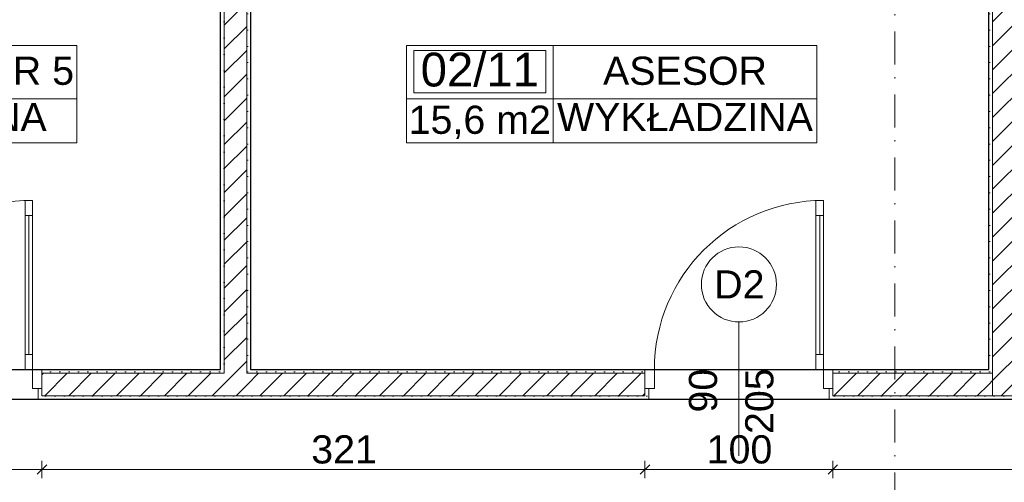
# Model space of a CAD drawing. Header units: millimetres. Extents: x -126905 to -83905, y -179170 to 5194.
# Tile 36 of 56: x -110388 to -105147, y -96587 to -94125. Entities that reach past the tile are written whole.
import ezdxf
from ezdxf.enums import TextEntityAlignment as Align

# ---------------------------------------------------------------- set-up
doc = ezdxf.new("R2010")
doc.units = ezdxf.units.MM
doc.header["$MEASUREMENT"] = 0
doc.linetypes.add('Kropki i Kreski', pattern=[335.138881, 176.388884, -88.194442, 0, -70.555556])
for name, color, linetype, lineweight in [('Nowe_Drzwi Archicad_Nr_pióra__3', 7, 'Continuous', 13), ('Nowe_Konstrukcja - Ściany zew_Nr_pióra__21', 7, 'Continuous', 20), ('Nowe_Konstrukcja - Ściany zew_Nr_pióra__3', 7, 'Continuous', 13), ('Nowe_Osie_Nr_pióra__4', 8, 'Continuous', 13), ('Nowe_Wymiarowanie - Ogólne_Nr_pióra__42', 8, 'Continuous', 25), ('Nowe_Znaczniki drzwi Archicada_Nr_pióra__2', 8, 'Continuous', 15), ('Nowe_Znaczniki drzwi Archicada_Nr_pióra__7', 7, 'Continuous', 35)]:
    doc.layers.add(name, color=color, linetype=linetype, lineweight=lineweight)
for name, color, linetype in [('Nowe_Elementy Modelu - Strefy', 7, 'Continuous'), ('Nowe_Konstrukcja - Ściany zew', 7, 'Continuous'), ('Nowe_Osie', 7, 'Continuous'), ('Nowe_Wymiarowanie - Ogólne', 7, 'Continuous'), ('Nowe_Znaczniki drzwi Archicada', 7, 'Continuous')]:
    doc.layers.add(name, color=color, linetype=linetype)
for name, color, linetype, lineweight, true_color in [('Nowe_Elementy Modelu - Strefy_Nr_pióra__58', 7, 'Continuous', 25, 0xdf0000), ('Nowe_Konstrukcja - Ściany zew_Nr_pióra__23', 7, 'Continuous', 13, 0x858585), ('Nowe_Metryczki pomieszczeń Archicada_Nr_pióra__81', 7, 'Continuous', 13, 0x6a6a6a), ('Nowe_Wymiarowanie - Ogólne_Nr_pióra__81', 7, 'Continuous', 13, 0x6a6a6a), ('Nowe_Znaczniki drzwi Archicada_Nr_pióra__81', 7, 'Continuous', 13, 0x6a6a6a)]:
    doc.layers.add(name, color=color, linetype=linetype, lineweight=lineweight, true_color=true_color)
doc.styles.add('STYL_AUTOMATYCZNY_1', font='arial.ttf')
doc.styles.add('STYL_AUTOMATYCZNY_2', font='arial.ttf')
doc.dimstyles.new('STYL_AUTOMATYCZNY__1', dxfattribs={"dimtxt": 150, "dimasz": 47.5, "dimexe": 0.18, "dimexo": 0.0625, "dimgap": 0, "dimtad": 1, "dimdec": 0, "dimlfac": 0.1, "dimzin": 0, "dimdsep": 46, "dimtxsty": 'STYL_AUTOMATYCZNY_1', "dimblk": 'ARROWHEAD_6', "dimblk1": 'ARROWHEAD_6', "dimblk2": 'ARROWHEAD_6', "dimcen": 0.09, "dimse1": 1, "dimse2": 1, "dimclrd": 256, "dimclre": 256, "dimclrt": 8, "dimazin": 0, "dimtfac": 1, "dimtdec": 4, "dimtmove": 0, "dimatfit": 3, "dimfxl": 0, "dimtolj": 1, "dimtzin": 0, "dimarcsym": 0})
doc.dimstyles.new('STYL_AUTOMATYCZNY__2', dxfattribs={"dimtxt": 150, "dimasz": 47.5, "dimexe": 0.18, "dimexo": 0.0625, "dimgap": 0, "dimtad": 1, "dimtih": 1, "dimtoh": 1, "dimdec": 0, "dimlfac": 0.1, "dimzin": 0, "dimdsep": 46, "dimtxsty": 'STYL_AUTOMATYCZNY_1', "dimblk": 'ARROWHEAD_6', "dimblk1": 'ARROWHEAD_6', "dimblk2": 'ARROWHEAD_6', "dimcen": 0.09, "dimse1": 1, "dimse2": 1, "dimclrd": 256, "dimclre": 256, "dimclrt": 8, "dimazin": 0, "dimtfac": 1, "dimtdec": 4, "dimtmove": 0, "dimatfit": 3, "dimfxl": 0, "dimtolj": 1, "dimtzin": 0, "dimarcsym": 0})
pattern_1 = [(45, (0, 0), (-63.63961, 63.63961), [])]
pattern_2 = [(0, (0, 0), (0, 86.60254), [0, -50]), (0, (25, 43.3), (0, 86.60254), [0, -50])]

# ---------------------------------------------------------------- blocks, each defined once
blk = doc.blocks.new('PROKURATOR 5_02_10_5_1', base_point=(-111767.6, -94545.2))
at = {"layer": 'Nowe_Metryczki pomieszczeń Archicada_Nr_pióra__81', "color": 251, "linetype": 'Continuous', "lineweight": 13, "true_color": 0x6a6a6a}
for p, q in [((-112548.1, -94262.3), (-110083.3, -94262.3)), ((-112548.1, -94780.9), (-112548.1, -94262.3)), ((-112509, -94288.2), (-111806.6, -94288.2)), ((-112509, -94514.5), (-112509, -94288.2)), ((-111806.6, -94288.2), (-111806.6, -94514.5)), ((-111767.6, -94262.3), (-111767.6, -94780.9)), ((-110083.3, -94262.3), (-110083.3, -94780.9)), ((-112548.1, -94545.2), (-110083.3, -94545.2)), ((-111806.6, -94514.5), (-112509, -94514.5)), ((-110083.3, -94780.9), (-112548.1, -94780.9))]:
    blk.add_line(p, q, dxfattribs=at)
at = {"layer": 'Nowe_Metryczki pomieszczeń Archicada_Nr_pióra__81', "color": 251, "lineweight": 13, "true_color": 0x6a6a6a}
for tag, height, style, p in [('ROOM_NUMBER', 180, 'STYL_AUTOMATYCZNY_2', (-112157.8, -94390.2)), ('ROOM_NAME', 150, 'STYL_AUTOMATYCZNY_1', (-110925.4, -94396.4)), ('floor_f', 150, 'STYL_AUTOMATYCZNY_1', (-110925.4, -94642.7)), ('ROOM_CALC_AREA', 150, 'STYL_AUTOMATYCZNY_1', (-112157.8, -94657.2))]:
    blk.add_attdef(tag, text='', height=height, dxfattribs=dict(at, style=style)).set_placement(p, align=Align.MIDDLE_CENTER)
blk = doc.blocks.new('ASESOR_02_11_8_1', base_point=(-107548.6, -94545.2))
at = {"layer": 'Nowe_Metryczki pomieszczeń Archicada_Nr_pióra__81', "color": 251, "linetype": 'Continuous', "lineweight": 13, "true_color": 0x6a6a6a}
for p, q in [((-108329.1, -94262.3), (-106144.4, -94262.3)), ((-108329.1, -94780.9), (-108329.1, -94262.3)), ((-108290.1, -94288.2), (-107587.7, -94288.2)), ((-108290.1, -94514.5), (-108290.1, -94288.2)), ((-107587.7, -94288.2), (-107587.7, -94514.5)), ((-107548.6, -94262.3), (-107548.6, -94780.9)), ((-106144.4, -94262.3), (-106144.4, -94780.9)), ((-108329.1, -94545.2), (-106144.4, -94545.2)), ((-107587.7, -94514.5), (-108290.1, -94514.5)), ((-106144.4, -94780.9), (-108329.1, -94780.9))]:
    blk.add_line(p, q, dxfattribs=at)
at = {"layer": 'Nowe_Metryczki pomieszczeń Archicada_Nr_pióra__81', "color": 251, "lineweight": 13, "true_color": 0x6a6a6a}
for tag, height, style, p in [('ROOM_NUMBER', 180, 'STYL_AUTOMATYCZNY_2', (-107938.9, -94390.2)), ('ROOM_NAME', 150, 'STYL_AUTOMATYCZNY_1', (-106846.5, -94396.4)), ('floor_f', 150, 'STYL_AUTOMATYCZNY_1', (-106846.5, -94642.7)), ('ROOM_CALC_AREA', 150, 'STYL_AUTOMATYCZNY_1', (-107938.9, -94657.2))]:
    blk.add_attdef(tag, text='', height=height, dxfattribs=dict(at, style=style)).set_placement(p, align=Align.MIDDLE_CENTER)
blk = doc.blocks.new('Ściana_17_1', base_point=(-109319.5, -91866.6))
at = {"layer": 'Nowe_Konstrukcja - Ściany zew_Nr_pióra__23', "linetype": 'Continuous', "lineweight": 13, "true_color": 0x858585}
h = blk.add_hatch(dxfattribs=at)
h.set_pattern_fill('Bloczki_ceramiczne_0001', color=252, style=0, pattern_type=2)
h.set_pattern_definition(pattern_1)
h.paths.add_polyline_path([(-109299.5, -92006.6), (-109179.5, -92006.6), (-109179.5, -91986.6), (-109299.5, -91986.6)])
h = blk.add_hatch(dxfattribs=at)
h.set_pattern_fill('Tynk_0001', color=252, style=0, pattern_type=2)
h.set_pattern_definition(pattern_2)
h.paths.add_polyline_path([(-109319.5, -92006.6), (-109319.5, -95986.6), (-109299.5, -95986.6), (-109299.5, -92006.6)])
h = blk.add_hatch(dxfattribs=at)
h.set_pattern_fill('Bloczki_ceramiczne_0001', color=252, style=0, pattern_type=2)
h.set_pattern_definition(pattern_1)
h.paths.add_polyline_path([(-109299.5, -92006.6), (-109299.5, -95986.6), (-109179.5, -95986.6), (-109179.5, -92006.6)])
h = blk.add_hatch(dxfattribs=at)
h.set_pattern_fill('Tynk_0001', color=252, style=0, pattern_type=2)
h.set_pattern_definition(pattern_2)
h.paths.add_polyline_path([(-109159.5, -95986.6), (-109159.5, -92006.6), (-109179.5, -92006.6), (-109179.5, -95986.6)])
h = blk.add_hatch(dxfattribs=at)
h.set_pattern_fill('Bloczki_ceramiczne_0001', color=252, style=0, pattern_type=2)
h.set_pattern_definition(pattern_1)
h.paths.add_polyline_path([(-109299.5, -96006.6), (-109179.5, -96006.6), (-109179.5, -95986.6), (-109299.5, -95986.6)])
at = {"layer": 'Nowe_Konstrukcja - Ściany zew_Nr_pióra__21', "color": 7, "linetype": 'Continuous', "lineweight": 20, "flags": 128}
for points in [[(-109319.5, -92006.6), (-109319.5, -95986.6)], [(-109159.5, -95986.6), (-109159.5, -92006.6)]]:
    blk.add_lwpolyline(points, dxfattribs=at)
at = {"layer": 'Nowe_Konstrukcja - Ściany zew_Nr_pióra__3', "color": 7, "linetype": 'Continuous', "lineweight": 13}
for p, q in [((-109299.5, -91986.6), (-109299.5, -92006.6)), ((-109179.5, -92006.6), (-109179.5, -91986.6)), ((-109299.5, -92006.6), (-109299.5, -95986.6)), ((-109179.5, -95986.6), (-109179.5, -92006.6)), ((-109299.5, -95986.6), (-109299.5, -96006.6)), ((-109179.5, -96006.6), (-109179.5, -95986.6))]:
    blk.add_line(p, q, dxfattribs=at)
blk = doc.blocks.new('Ściana_18_1', base_point=(-104949.5, -96146.6))
at = {"layer": 'Nowe_Konstrukcja - Ściany zew_Nr_pióra__23', "linetype": 'Continuous', "lineweight": 13, "true_color": 0x858585}
h = blk.add_hatch(dxfattribs=at)
h.set_pattern_fill('Bloczki_ceramiczne_0001', color=252, style=0, pattern_type=2)
h.set_pattern_definition(pattern_1)
h.paths.add_polyline_path([(-105209.5, -92006.6), (-104969.5, -92006.6), (-104969.5, -91986.6), (-105209.5, -91986.6)])
h = blk.add_hatch(dxfattribs=at)
h.set_pattern_fill('Tynk_0001', color=252, style=0, pattern_type=2)
h.set_pattern_definition(pattern_2)
h.paths.add_polyline_path([(-105209.5, -95986.6), (-105209.5, -92006.6), (-105229.5, -92006.6), (-105229.5, -95986.6)])
h = blk.add_hatch(dxfattribs=at)
h.set_pattern_fill('Bloczki_ceramiczne_0001', color=252, style=0, pattern_type=2)
h.set_pattern_definition(pattern_1)
h.paths.add_polyline_path([(-105209.5, -92006.6), (-105209.5, -95886.6), (-104969.5, -95886.6), (-104969.5, -92006.6)])
h = blk.add_hatch(dxfattribs=at)
h.set_pattern_fill('Tynk_0001', color=252, style=0, pattern_type=2)
h.set_pattern_definition(pattern_2)
h.paths.add_polyline_path([(-104949.5, -95866.6), (-104949.5, -92006.6), (-104969.5, -92006.6), (-104969.5, -95866.6)])
h = blk.add_hatch(dxfattribs=at)
h.set_pattern_fill('Tynk_0001', color=252, style=0, pattern_type=2)
h.set_pattern_definition(pattern_2)
h.paths.add_polyline_path([(-104949.5, -95866.6), (-104969.5, -95886.6), (-104949.5, -95886.6)])
h = blk.add_hatch(dxfattribs=at)
h.set_pattern_fill('Tynk_0001', color=252, style=0, pattern_type=2)
h.set_pattern_definition(pattern_2)
h.paths.add_polyline_path([(-104949.5, -95866.6), (-104969.5, -95866.6), (-104969.5, -95886.6)])
h = blk.add_hatch(dxfattribs=at)
h.set_pattern_fill('Bloczki_ceramiczne_0001', color=252, style=0, pattern_type=2)
h.set_pattern_definition(pattern_1)
h.paths.add_polyline_path([(-104969.5, -95886.6), (-105209.5, -96126.6), (-104969.5, -96126.6)])
h = blk.add_hatch(dxfattribs=at)
h.set_pattern_fill('Bloczki_ceramiczne_0001', color=252, style=0, pattern_type=2)
h.set_pattern_definition(pattern_1)
h.paths.add_polyline_path([(-104969.5, -95886.6), (-105209.5, -95886.6), (-105209.5, -96126.6)])
h = blk.add_hatch(dxfattribs=at)
h.set_pattern_fill('Tynk_0001', color=252, style=0, pattern_type=2)
h.set_pattern_definition(pattern_2)
h.paths.add_polyline_path([(-105229.5, -95986.6), (-105229.5, -96006.6), (-105209.5, -96006.6), (-105209.5, -95986.6)])
h = blk.add_hatch(dxfattribs=at)
h.set_pattern_fill('Tynk_0001', color=252, style=0, pattern_type=2)
h.set_pattern_definition(pattern_2)
h.paths.add_polyline_path([(-105209.5, -96126.6), (-105229.5, -96146.6), (-105209.5, -96146.6)])
h = blk.add_hatch(dxfattribs=at)
h.set_pattern_fill('Tynk_0001', color=252, style=0, pattern_type=2)
h.set_pattern_definition(pattern_2)
h.paths.add_polyline_path([(-105209.5, -96126.6), (-105229.5, -96126.6), (-105229.5, -96146.6)])
at = {"layer": 'Nowe_Konstrukcja - Ściany zew_Nr_pióra__21', "color": 7, "linetype": 'Continuous', "lineweight": 20, "flags": 128}
for points in [[(-105229.5, -92006.6), (-105229.5, -95986.6)], [(-104949.5, -95866.6), (-104949.5, -92006.6)], [(-105229.5, -96146.6), (-105209.5, -96146.6)]]:
    blk.add_lwpolyline(points, dxfattribs=at)
at = {"layer": 'Nowe_Konstrukcja - Ściany zew_Nr_pióra__3', "color": 7, "linetype": 'Continuous', "lineweight": 13}
for p, q in [((-105209.5, -91986.6), (-105209.5, -92006.6)), ((-104969.5, -92006.6), (-104969.5, -91986.6)), ((-105209.5, -92006.6), (-105209.5, -95886.6)), ((-104969.5, -95886.6), (-104969.5, -92006.6)), ((-105209.5, -95886.6), (-105209.5, -96126.6)), ((-104969.5, -95886.6), (-104949.5, -95886.6)), ((-105209.5, -96006.6), (-105229.5, -96006.6)), ((-105229.5, -96126.6), (-105209.5, -96126.6)), ((-105209.5, -96126.6), (-104969.5, -96126.6))]:
    blk.add_line(p, q, dxfattribs=at)
blk = doc.blocks.new('Drzwi 27_7')
at = {"layer": 'Nowe_Drzwi Archicad_Nr_pióra__3', "color": 7, "linetype": 'Continuous', "lineweight": 13}
for p, q in [((410, 820), (410, 900)), ((410, 900), (450, 900)), ((450, 900), (450, 820)), ((450, 820), (410, 820)), ((430, 820), (430, 80)), ((410, 0), (410, 80)), ((410, 80), (450, 80)), ((450, 80), (450, 0)), ((-500, 50), (-480, 50)), ((-450, 0), (-500, 0)), ((-500, 0), (-500, -100)), ((-500, 0), (-500, -100)), ((-500, 0), (-500, -100)), ((-480, 0), (-480, 50)), ((-450, -100), (-450, 0)), ((450, 0), (410, 0)), ((500, 0), (450, 0)), ((450, 0), (450, -100)), ((500, 50), (480, 50)), ((480, 0), (480, 50)), ((500, -100), (500, 0)), ((500, 0), (500, -100)), ((500, 0), (500, -100)), ((-500, -100), (-450, -100)), ((-480, -100), (-480, -230)), ((450, -100), (500, -100)), ((480, -100), (480, -230)), ((-500, -230), (-480, -230)), ((500, -230), (480, -230))]:
    blk.add_line(p, q, dxfattribs=at)
at = {"layer": 'Nowe_Drzwi Archicad_Nr_pióra__3', "color": 7, "linetype": 'Continuous', "lineweight": 13, "flags": 128}
for points in [[(430, 820), (430, 80), (410, 80), (410, 820)], [(450, 820), (450, 80), (430, 80), (430, 820)]]:
    blk.add_lwpolyline(points, close=True, dxfattribs=at)
at = {"layer": 'Nowe_Drzwi Archicad_Nr_pióra__3', "color": 7, "linetype": 'Continuous', "lineweight": 13}
blk.add_arc((450, 0), 900, 90, 180, dxfattribs=at)
blk = doc.blocks.new('Znacznik D 27_8')
at = {"layer": 'Nowe_Znaczniki drzwi Archicada_Nr_pióra__2', "color": 8, "linetype": 'Continuous', "lineweight": 15, "flags": 128}
blk.add_lwpolyline([(-200, -680.1, 1), (200, -680.1, 1)], format="xyb", close=True, dxfattribs=at)
at = {"layer": 'Nowe_Znaczniki drzwi Archicada_Nr_pióra__81', "color": 251, "linetype": 'Continuous', "lineweight": 13, "true_color": 0x6a6a6a}
blk.add_line((0, -480.1), (0, 300), dxfattribs=at)
at = {"layer": 'Nowe_Znaczniki drzwi Archicada_Nr_pióra__7', "color": 7, "lineweight": 35, "char_height": 150, "attachment_point": 7, "style": 'STYL_AUTOMATYCZNY_1'}
for s, insert, rotation in [('\\A1;{\\pql;\\pt0;\\fArial|b0|i0|c238|p0;\\W1.000000;205\\fArial|b0|i0|c238|p0;\\W1.000000;\\A1{\\H.66x;\\S^  ;}\\fArial|b0|i0|c238|p0;\\W1.000000;\\fArial|b0|i0|c238|p0;\\W1.000000;}', (-227.5, -59.2), 270), ('\\A1;{\\pql;\\pt0;\\fArial|b0|i0|c238|p0;\\W1.000000;90\\fArial|b0|i0|c238|p0;\\W1.000000;\\A1{\\H.66x;\\S^  ;}\\fArial|b0|i0|c238|p0;\\W1.000000;\\fArial|b0|i0|c238|p0;\\W1.000000;}', (72.5, -173.6), 270), ('\\A1;{\\pql;\\pt0;\\fArial|b0|i0|c238|p0;\\W1.000000;D2.1\\fArial|b0|i0|c238|p0;\\W1.000000;\\fArial|b0|i0|c238|p0;\\W1.000000;\\fArial|b0|i0|c238|p0;\\W1.000000;}', (217.3, -605.1), 180)]:
    blk.add_mtext(s, dxfattribs=dict(at, insert=insert, rotation=rotation))
blk = doc.blocks.new('Ściana_47_1', base_point=(-101649.1, -96146.6))
at = {"layer": 'Nowe_Konstrukcja - Ściany zew_Nr_pióra__23', "linetype": 'Continuous', "lineweight": 13, "true_color": 0x858585}
h = blk.add_hatch(dxfattribs=at)
h.set_pattern_fill('Tynk_0001', color=252, style=0, pattern_type=2)
h.set_pattern_definition(pattern_2)
h.paths.add_polyline_path([(-103569.1, -95866.6), (-104949.5, -95866.6), (-104949.5, -95886.6), (-103569.1, -95886.6)])
h = blk.add_hatch(dxfattribs=at)
h.set_pattern_fill('Tynk_0001', color=252, style=0, pattern_type=2)
h.set_pattern_definition(pattern_2)
h.paths.add_polyline_path([(-103549.1, -95866.6), (-103569.1, -95866.6), (-103569.1, -95886.6), (-103569.1, -95916.6), (-103549.1, -95916.6)])
h = blk.add_hatch(dxfattribs=at)
h.set_pattern_fill('Tynk_0001', color=252, style=0, pattern_type=2)
h.set_pattern_definition(pattern_2)
h.paths.add_polyline_path([(-102569.1, -95866.6), (-102589.1, -95866.6), (-102589.1, -95916.6), (-102569.1, -95916.6), (-102569.1, -95886.6)])
h = blk.add_hatch(dxfattribs=at)
h.set_pattern_fill('Tynk_0001', color=252, style=0, pattern_type=2)
h.set_pattern_definition(pattern_2)
h.paths.add_polyline_path([(-102569.1, -95866.6), (-102569.1, -95886.6), (-101929.1, -95886.6), (-101929.1, -95866.6)])
h = blk.add_hatch(dxfattribs=at)
h.set_pattern_fill('Bloczki_ceramiczne_0001', color=252, style=0, pattern_type=2)
h.set_pattern_definition(pattern_1)
h.paths.add_polyline_path([(-104969.5, -95886.6), (-104969.5, -96126.6), (-103569.1, -96126.6), (-103569.1, -96016.6), (-103569.1, -95916.6), (-103569.1, -95886.6)])
h = blk.add_hatch(dxfattribs=at)
h.set_pattern_fill('Bloczki_ceramiczne_0001', color=252, style=0, pattern_type=2)
h.set_pattern_definition(pattern_1)
h.paths.add_polyline_path([(-102569.1, -95916.6), (-102569.1, -96016.6), (-102569.1, -96126.6), (-101909.1, -96126.6), (-101909.1, -95886.6), (-102569.1, -95886.6)])
h = blk.add_hatch(dxfattribs=at)
h.set_pattern_fill('Tynk_0001', color=252, style=0, pattern_type=2)
h.set_pattern_definition(pattern_2)
h.paths.add_polyline_path([(-103569.1, -96146.6), (-103549.1, -96146.6), (-103549.1, -96016.6), (-103569.1, -96016.6), (-103569.1, -96126.6)])
h = blk.add_hatch(dxfattribs=at)
h.set_pattern_fill('Tynk_0001', color=252, style=0, pattern_type=2)
h.set_pattern_definition(pattern_2)
h.paths.add_polyline_path([(-102589.1, -96146.6), (-102569.1, -96146.6), (-102569.1, -96126.6), (-102569.1, -96016.6), (-102589.1, -96016.6)])
h = blk.add_hatch(dxfattribs=at)
h.set_pattern_fill('Tynk_0001', color=252, style=0, pattern_type=2)
h.set_pattern_definition(pattern_2)
h.paths.add_polyline_path([(-105209.5, -96126.6), (-105209.5, -96146.6), (-103569.1, -96146.6), (-103569.1, -96126.6)])
h = blk.add_hatch(dxfattribs=at)
h.set_pattern_fill('Tynk_0001', color=252, style=0, pattern_type=2)
h.set_pattern_definition(pattern_2)
h.paths.add_polyline_path([(-101669.1, -96126.6), (-102569.1, -96126.6), (-102569.1, -96146.6), (-101669.1, -96146.6)])
at = {"layer": 'Nowe_Konstrukcja - Ściany zew_Nr_pióra__21', "color": 7, "linetype": 'Continuous', "lineweight": 20}
for p, q in [((-103569.1, -95866.6), (-103549.1, -95866.6)), ((-103549.1, -95916.6), (-103549.1, -95866.6)), ((-102589.1, -95916.6), (-102589.1, -95866.6)), ((-102569.1, -95866.6), (-102589.1, -95866.6)), ((-103569.1, -95916.6), (-103549.1, -95916.6)), ((-103569.1, -95916.6), (-103569.1, -96016.6)), ((-102569.1, -95916.6), (-102589.1, -95916.6)), ((-102569.1, -95916.6), (-102569.1, -96016.6)), ((-103569.1, -96016.6), (-103549.1, -96016.6)), ((-103549.1, -96016.6), (-103549.1, -96146.6)), ((-102589.1, -96016.6), (-102589.1, -96146.6)), ((-102569.1, -96016.6), (-102589.1, -96016.6)), ((-103569.1, -96146.6), (-103549.1, -96146.6)), ((-102569.1, -96146.6), (-102589.1, -96146.6))]:
    blk.add_line(p, q, dxfattribs=at)
at = {"layer": 'Nowe_Konstrukcja - Ściany zew_Nr_pióra__21', "color": 7, "linetype": 'Continuous', "lineweight": 20, "flags": 128}
for points in [[(-103569.1, -95866.6), (-104949.5, -95866.6)], [(-101929.1, -95866.6), (-102569.1, -95866.6)], [(-105209.5, -96146.6), (-103569.1, -96146.6)], [(-102569.1, -96146.6), (-101669.1, -96146.6)]]:
    blk.add_lwpolyline(points, dxfattribs=at)
at = {"layer": 'Nowe_Konstrukcja - Ściany zew_Nr_pióra__3', "color": 7, "linetype": 'Continuous', "lineweight": 13}
for p, q in [((-104969.5, -95886.6), (-104949.5, -95886.6)), ((-103569.1, -95886.6), (-104949.5, -95886.6)), ((-103569.1, -95886.6), (-103569.1, -95916.6)), ((-101929.1, -95886.6), (-102569.1, -95886.6)), ((-102569.1, -95886.6), (-102569.1, -95916.6)), ((-101929.1, -95886.6), (-101909.1, -95886.6)), ((-103569.1, -96126.6), (-103569.1, -96016.6)), ((-102569.1, -96126.6), (-102569.1, -96016.6)), ((-105209.5, -96126.6), (-104969.5, -96126.6)), ((-104969.5, -96126.6), (-103569.1, -96126.6)), ((-102569.1, -96126.6), (-101909.1, -96126.6)), ((-101909.1, -96126.6), (-101669.1, -96126.6))]:
    blk.add_line(p, q, dxfattribs=at)
at = {"layer": 'Nowe_Drzwi Archicad_Nr_pióra__3', "color": 7, "linetype": 'Continuous', "lineweight": 13, "zscale": 1000}
blk.add_blockref('Drzwi 27_7', (-103069.1, -95916.6), dxfattribs=at)
at = {"layer": 'Nowe_Znaczniki drzwi Archicada', "color": 251, "lineweight": 13, "true_color": 0x6a6a6a, "rotation": 180}
blk.add_blockref('Znacznik D 27_8', (-103069.1, -96146.6), dxfattribs=at)
blk = doc.blocks.new('Drzwi 27_5')
at = {"layer": 'Nowe_Drzwi Archicad_Nr_pióra__3', "color": 7, "linetype": 'Continuous', "lineweight": 13}
for p, q in [((410, 820), (410, 900)), ((410, 900), (450, 900)), ((450, 900), (450, 820)), ((450, 820), (410, 820)), ((430, 820), (430, 80)), ((410, 0), (410, 80)), ((410, 80), (450, 80)), ((450, 80), (450, 0)), ((-450, 0), (-500, 0)), ((-500, 0), (-500, -100)), ((-500, 0), (-500, -20)), ((-500, 0), (-500, -20)), ((-450, -100), (-450, 0)), ((450, 0), (410, 0)), ((500, 0), (450, 0)), ((450, 0), (450, -100)), ((500, -100), (500, 0)), ((500, 0), (500, -20)), ((500, 0), (500, -20)), ((-500, -20), (-500, -100)), ((-500, -20), (-500, -100)), ((500, -20), (500, -100)), ((500, -20), (500, -100)), ((-500, -100), (-450, -100)), ((-480, -100), (-480, -160)), ((450, -100), (500, -100)), ((480, -100), (480, -160)), ((-500, -160), (-480, -160)), ((500, -160), (480, -160))]:
    blk.add_line(p, q, dxfattribs=at)
at = {"layer": 'Nowe_Drzwi Archicad_Nr_pióra__3', "color": 7, "linetype": 'Continuous', "lineweight": 13, "flags": 128}
for points in [[(430, 820), (430, 80), (410, 80), (410, 820)], [(450, 820), (450, 80), (430, 80), (430, 820)]]:
    blk.add_lwpolyline(points, close=True, dxfattribs=at)
at = {"layer": 'Nowe_Drzwi Archicad_Nr_pióra__3', "color": 7, "linetype": 'Continuous', "lineweight": 13}
blk.add_arc((450, 0), 900, 90, 180, dxfattribs=at)
blk = doc.blocks.new('Znacznik D 27_9')
at = {"layer": 'Nowe_Znaczniki drzwi Archicada_Nr_pióra__2', "color": 8, "linetype": 'Continuous', "lineweight": 15, "flags": 128}
blk.add_lwpolyline([(-200, -613.1, 1), (200, -613.1, 1)], format="xyb", close=True, dxfattribs=at)
at = {"layer": 'Nowe_Znaczniki drzwi Archicada_Nr_pióra__81', "color": 251, "linetype": 'Continuous', "lineweight": 13, "true_color": 0x6a6a6a}
blk.add_line((0, -413.1), (0, 300), dxfattribs=at)
at = {"layer": 'Nowe_Znaczniki drzwi Archicada_Nr_pióra__7', "color": 7, "lineweight": 35, "char_height": 150, "attachment_point": 7, "style": 'STYL_AUTOMATYCZNY_1'}
for s, insert, rotation in [('\\A1;{\\pql;\\pt0;\\fArial|b0|i0|c238|p0;\\W1.000000;205\\fArial|b0|i0|c238|p0;\\W1.000000;\\A1{\\H.66x;\\S^  ;}\\fArial|b0|i0|c238|p0;\\W1.000000;\\fArial|b0|i0|c238|p0;\\W1.000000;}', (-227.5, 183.2), 270), ('\\A1;{\\pql;\\pt0;\\fArial|b0|i0|c238|p0;\\W1.000000;90\\fArial|b0|i0|c238|p0;\\W1.000000;\\A1{\\H.66x;\\S^  ;}\\fArial|b0|i0|c238|p0;\\W1.000000;\\fArial|b0|i0|c238|p0;\\W1.000000;}', (72.5, 68.8), 270), ('\\A1;{\\pql;\\pt0;\\fArial|b0|i0|c238|p0;\\W1.000000;D2\\fArial|b0|i0|c238|p0;\\W1.000000;\\fArial|b0|i0|c238|p0;\\W1.000000;\\fArial|b0|i0|c238|p0;\\W1.000000;}', (131.5, -538.1), 180)]:
    blk.add_mtext(s, dxfattribs=dict(at, insert=insert, rotation=rotation))
blk = doc.blocks.new('Ściana_48_1', base_point=(-104949.5, -96066.6))
at = {"layer": 'Nowe_Konstrukcja - Ściany zew_Nr_pióra__23', "linetype": 'Continuous', "lineweight": 13, "true_color": 0x858585}
h = blk.add_hatch(dxfattribs=at)
h.set_pattern_fill('Tynk_0001', color=252, style=0, pattern_type=2)
h.set_pattern_definition(pattern_2)
h.paths.add_polyline_path([(-110269.5, -96006.6), (-109319.5, -96006.6), (-109319.5, -95986.6), (-110269.5, -95986.6)])
h = blk.add_hatch(dxfattribs=at)
h.set_pattern_fill('Bloczki_ceramiczne_0001', color=252, style=0, pattern_type=2)
h.set_pattern_definition(pattern_1)
h.paths.add_polyline_path([(-110269.5, -96006.6), (-110269.5, -96086.6), (-110269.5, -96126.6), (-109299.5, -96126.6), (-109299.5, -96006.6)])
h = blk.add_hatch(dxfattribs=at)
h.set_pattern_fill('Tynk_0001', color=252, style=0, pattern_type=2)
h.set_pattern_definition(pattern_2)
h.paths.add_polyline_path([(-109319.5, -96006.6), (-109299.5, -96006.6), (-109299.5, -95986.6), (-109319.5, -95986.6)])
h = blk.add_hatch(dxfattribs=at)
h.set_pattern_fill('Bloczki_ceramiczne_0001', color=252, style=0, pattern_type=2)
h.set_pattern_definition(pattern_1)
h.paths.add_polyline_path([(-109299.5, -96126.6), (-109179.5, -96126.6), (-109179.5, -96006.6), (-109299.5, -96006.6)])
h = blk.add_hatch(dxfattribs=at)
h.set_pattern_fill('Tynk_0001', color=252, style=0, pattern_type=2)
h.set_pattern_definition(pattern_2)
h.paths.add_polyline_path([(-109179.5, -96006.6), (-109159.5, -96006.6), (-109159.5, -95986.6), (-109179.5, -95986.6)])
h = blk.add_hatch(dxfattribs=at)
h.set_pattern_fill('Bloczki_ceramiczne_0001', color=252, style=0, pattern_type=2)
h.set_pattern_definition(pattern_1)
h.paths.add_polyline_path([(-109179.5, -96126.6), (-107059.5, -96126.6), (-107059.5, -96086.6), (-107059.5, -96006.6), (-109179.5, -96006.6)])
h = blk.add_hatch(dxfattribs=at)
h.set_pattern_fill('Tynk_0001', color=252, style=0, pattern_type=2)
h.set_pattern_definition(pattern_2)
h.paths.add_polyline_path([(-107059.5, -95986.6), (-109159.5, -95986.6), (-109159.5, -96006.6), (-107059.5, -96006.6)])
h = blk.add_hatch(dxfattribs=at)
h.set_pattern_fill('Tynk_0001', color=252, style=0, pattern_type=2)
h.set_pattern_definition(pattern_2)
h.paths.add_polyline_path([(-106059.5, -96006.6), (-105229.5, -96006.6), (-105229.5, -95986.6), (-106059.5, -95986.6)])
h = blk.add_hatch(dxfattribs=at)
h.set_pattern_fill('Bloczki_ceramiczne_0001', color=252, style=0, pattern_type=2)
h.set_pattern_definition(pattern_1)
h.paths.add_polyline_path([(-105229.5, -96006.6), (-106059.5, -96006.6), (-106059.5, -96086.6), (-106059.5, -96126.6), (-105229.5, -96126.6)])
h = blk.add_hatch(dxfattribs=at)
h.set_pattern_fill('Bloczki_ceramiczne_0001', color=252, style=0, pattern_type=2)
h.set_pattern_definition(pattern_1)
h.paths.add_polyline_path([(-105229.5, -96006.6), (-105229.5, -96126.6), (-105209.5, -96126.6), (-105209.5, -96006.6)])
h = blk.add_hatch(dxfattribs=at)
h.set_pattern_fill('Tynk_0001', color=252, style=0, pattern_type=2)
h.set_pattern_definition(pattern_2)
h.paths.add_polyline_path([(-110289.5, -96146.6), (-110269.5, -96146.6), (-110269.5, -96126.6), (-110269.5, -96086.6), (-110289.5, -96086.6)])
h = blk.add_hatch(dxfattribs=at)
h.set_pattern_fill('Tynk_0001', color=252, style=0, pattern_type=2)
h.set_pattern_definition(pattern_2)
h.paths.add_polyline_path([(-110269.5, -96126.6), (-110269.5, -96146.6), (-107059.5, -96146.6), (-107059.5, -96126.6)])
h = blk.add_hatch(dxfattribs=at)
h.set_pattern_fill('Tynk_0001', color=252, style=0, pattern_type=2)
h.set_pattern_definition(pattern_2)
h.paths.add_polyline_path([(-107059.5, -96146.6), (-107039.5, -96146.6), (-107039.5, -96086.6), (-107059.5, -96086.6), (-107059.5, -96126.6)])
h = blk.add_hatch(dxfattribs=at)
h.set_pattern_fill('Tynk_0001', color=252, style=0, pattern_type=2)
h.set_pattern_definition(pattern_2)
h.paths.add_polyline_path([(-106079.5, -96146.6), (-106059.5, -96146.6), (-106059.5, -96126.6), (-106059.5, -96086.6), (-106079.5, -96086.6)])
h = blk.add_hatch(dxfattribs=at)
h.set_pattern_fill('Tynk_0001', color=252, style=0, pattern_type=2)
h.set_pattern_definition(pattern_2)
h.paths.add_polyline_path([(-106059.5, -96126.6), (-106059.5, -96146.6), (-105229.5, -96146.6), (-105229.5, -96126.6)])
at = {"layer": 'Nowe_Konstrukcja - Ściany zew_Nr_pióra__21', "color": 7, "linetype": 'Continuous', "lineweight": 20}
for p, q in [((-110269.5, -95986.6), (-110269.5, -96006.6)), ((-110269.5, -96006.6), (-110269.5, -96086.6)), ((-107059.5, -95986.6), (-107059.5, -96006.6)), ((-107059.5, -96006.6), (-107059.5, -96086.6)), ((-106059.5, -95986.6), (-106059.5, -96006.6)), ((-106059.5, -96006.6), (-106059.5, -96086.6)), ((-110289.5, -96086.6), (-110289.5, -96146.6)), ((-110269.5, -96086.6), (-110289.5, -96086.6)), ((-107059.5, -96086.6), (-107039.5, -96086.6)), ((-107039.5, -96086.6), (-107039.5, -96146.6)), ((-106079.5, -96086.6), (-106079.5, -96146.6)), ((-106059.5, -96086.6), (-106079.5, -96086.6)), ((-110269.5, -96146.6), (-110289.5, -96146.6)), ((-107059.5, -96146.6), (-107039.5, -96146.6)), ((-106059.5, -96146.6), (-106079.5, -96146.6))]:
    blk.add_line(p, q, dxfattribs=at)
at = {"layer": 'Nowe_Konstrukcja - Ściany zew_Nr_pióra__21', "color": 7, "linetype": 'Continuous', "lineweight": 20, "flags": 128}
for points in [[(-109319.5, -95986.6), (-110269.5, -95986.6)], [(-107059.5, -95986.6), (-109159.5, -95986.6)], [(-105229.5, -95986.6), (-106059.5, -95986.6)], [(-110269.5, -96146.6), (-107059.5, -96146.6)], [(-106059.5, -96146.6), (-105229.5, -96146.6)]]:
    blk.add_lwpolyline(points, dxfattribs=at)
at = {"layer": 'Nowe_Konstrukcja - Ściany zew_Nr_pióra__3', "color": 7, "linetype": 'Continuous', "lineweight": 13}
for p, q in [((-109299.5, -96006.6), (-110269.5, -96006.6)), ((-109299.5, -95986.6), (-109299.5, -96006.6)), ((-109179.5, -96006.6), (-109179.5, -95986.6)), ((-107059.5, -96006.6), (-109179.5, -96006.6)), ((-105229.5, -96006.6), (-106059.5, -96006.6)), ((-105209.5, -96006.6), (-105229.5, -96006.6)), ((-110269.5, -96126.6), (-110269.5, -96086.6)), ((-110269.5, -96126.6), (-109299.5, -96126.6)), ((-109299.5, -96126.6), (-109179.5, -96126.6)), ((-109179.5, -96126.6), (-107059.5, -96126.6)), ((-107059.5, -96126.6), (-107059.5, -96086.6)), ((-106059.5, -96126.6), (-106059.5, -96086.6)), ((-106059.5, -96126.6), (-105229.5, -96126.6)), ((-105229.5, -96126.6), (-105209.5, -96126.6))]:
    blk.add_line(p, q, dxfattribs=at)
at = {"layer": 'Nowe_Drzwi Archicad_Nr_pióra__3', "color": 7, "linetype": 'Continuous', "lineweight": 13, "zscale": 1000}
for p in [(-110769.5, -95986.6), (-106559.5, -95986.6)]:
    blk.add_blockref('Drzwi 27_5', p, dxfattribs=at)
at = {"layer": 'Nowe_Znaczniki drzwi Archicada', "color": 251, "lineweight": 13, "true_color": 0x6a6a6a, "rotation": 180}
blk.add_blockref('Znacznik D 27_9', (-106559.5, -96146.6), dxfattribs=at)
blk = doc.blocks.new('Standardowy znacznik osi_2')
at = {"layer": 'Nowe_Osie_Nr_pióra__4', "color": 8, "linetype": 'Kropki i Kreski', "lineweight": 13}
blk.add_line((1000, 0), (16473, 0), dxfattribs=at)
at = {"layer": 'Nowe_Osie_Nr_pióra__4', "color": 8, "lineweight": 13, "style": 'STYL_AUTOMATYCZNY_1'}
for tag, p in [('AC_MarkerText_1_0', (-67.9, -57.1)), ('AC_MarkerText_1_1', (17905.2, -57.1))]:
    blk.add_attdef(tag, text='', height=250, rotation=270, dxfattribs=at).set_placement(p, align=Align.TOP_CENTER)
blk = doc.blocks.new('*D252')
at = {"layer": 'Nowe_Wymiarowanie - Ogólne_Nr_pióra__81', "color": 251, "linetype": 'Continuous', "lineweight": 13, "true_color": 0x6a6a6a}
for p, q in [((-111244.5, -96493.6), (-111294.5, -96543.6)), ((-111269.5, -96565.5), (-111269.5, -96471.7)), ((-110244.5, -96493.6), (-110294.5, -96543.6)), ((-114179.5, -96518.6), (-111269.5, -96518.6)), ((-111269.5, -96518.6), (-110269.5, -96518.6))]:
    blk.add_line(p, q, dxfattribs=at)
at = {"layer": 'Nowe_Wymiarowanie - Ogólne_Nr_pióra__42', "color": 8, "lineweight": 25, "insert": (-110941.1, -96488.6), "char_height": 150, "attachment_point": 7, "style": 'STYL_AUTOMATYCZNY_1'}
blk.add_mtext('\\A1;{\\pql;\\fArial|b0|i0|c238|p0;\\W1.000000;100}', dxfattribs=at)
blk = doc.blocks.new('ARROWHEAD_6')
at = {"color": 0, "linetype": 'Continuous', "lineweight": 0}
for p, q in [((0, 0), (-1, 0)), ((-0.5, -0.5), (0.5, 0.5))]:
    blk.add_line(p, q, dxfattribs=at)
blk = doc.blocks.new('*D253')
at = {"layer": 'Nowe_Wymiarowanie - Ogólne_Nr_pióra__81', "color": 251, "linetype": 'Continuous', "lineweight": 13, "true_color": 0x6a6a6a}
for p, q in [((-110244.5, -96493.6), (-110294.5, -96543.6)), ((-110269.5, -96565.5), (-110269.5, -96471.7)), ((-107034.5, -96493.6), (-107084.5, -96543.6)), ((-111269.5, -96518.6), (-110269.5, -96518.6)), ((-110269.5, -96518.6), (-107059.5, -96518.6))]:
    blk.add_line(p, q, dxfattribs=at)
at = {"layer": 'Nowe_Wymiarowanie - Ogólne_Nr_pióra__42', "color": 8, "lineweight": 25, "insert": (-108836.1, -96488.6), "char_height": 150, "attachment_point": 7, "style": 'STYL_AUTOMATYCZNY_1'}
blk.add_mtext('\\A1;{\\pql;\\fArial|b0|i0|c238|p0;\\W1.000000;321}', dxfattribs=at)
blk = doc.blocks.new('*D254')
at = {"layer": 'Nowe_Wymiarowanie - Ogólne_Nr_pióra__81', "color": 251, "linetype": 'Continuous', "lineweight": 13, "true_color": 0x6a6a6a}
for p, q in [((-107034.5, -96493.6), (-107084.5, -96543.6)), ((-107059.5, -96565.5), (-107059.5, -96471.7)), ((-106034.5, -96493.6), (-106084.5, -96543.6)), ((-110269.5, -96518.6), (-107059.5, -96518.6)), ((-107059.5, -96518.6), (-106059.5, -96518.6))]:
    blk.add_line(p, q, dxfattribs=at)
at = {"layer": 'Nowe_Wymiarowanie - Ogólne_Nr_pióra__42', "color": 8, "lineweight": 25, "insert": (-106731.1, -96488.6), "char_height": 150, "attachment_point": 7, "style": 'STYL_AUTOMATYCZNY_1'}
blk.add_mtext('\\A1;{\\pql;\\fArial|b0|i0|c238|p0;\\W1.000000;100}', dxfattribs=at)
blk = doc.blocks.new('*D255')
at = {"layer": 'Nowe_Wymiarowanie - Ogólne_Nr_pióra__81', "color": 251, "linetype": 'Continuous', "lineweight": 13, "true_color": 0x6a6a6a}
for p, q in [((-106034.5, -96493.6), (-106084.5, -96543.6)), ((-106059.5, -96565.5), (-106059.5, -96471.7)), ((-103544.1, -96493.6), (-103594.1, -96543.6)), ((-107059.5, -96518.6), (-106059.5, -96518.6)), ((-106059.5, -96518.6), (-103569.1, -96518.6))]:
    blk.add_line(p, q, dxfattribs=at)
at = {"layer": 'Nowe_Wymiarowanie - Ogólne_Nr_pióra__42', "color": 8, "lineweight": 25, "insert": (-104985.9, -96488.6), "char_height": 150, "attachment_point": 7, "style": 'STYL_AUTOMATYCZNY_1'}
blk.add_mtext('\\A1;{\\pql;\\fArial|b0|i0|c238|p0;\\W1.000000;249}', dxfattribs=at)
blk = doc.blocks.new('*D256')
at = {"layer": 'Nowe_Wymiarowanie - Ogólne_Nr_pióra__81', "color": 251, "linetype": 'Continuous', "lineweight": 13, "true_color": 0x6a6a6a}
for p, q in [((-103544.1, -96493.6), (-103594.1, -96543.6)), ((-103569.1, -96565.5), (-103569.1, -96471.7)), ((-102544.1, -96493.6), (-102594.1, -96543.6)), ((-106059.5, -96518.6), (-103569.1, -96518.6)), ((-103569.1, -96518.6), (-102569.1, -96518.6))]:
    blk.add_line(p, q, dxfattribs=at)
at = {"layer": 'Nowe_Wymiarowanie - Ogólne_Nr_pióra__42', "color": 8, "lineweight": 25, "insert": (-103240.7, -96488.6), "char_height": 150, "attachment_point": 7, "style": 'STYL_AUTOMATYCZNY_1'}
blk.add_mtext('\\A1;{\\pql;\\fArial|b0|i0|c238|p0;\\W1.000000;100}', dxfattribs=at)
blk = doc.blocks.new('*D277')
at = {"layer": 'Nowe_Wymiarowanie - Ogólne_Nr_pióra__81', "color": 251, "linetype": 'Continuous', "lineweight": 13, "true_color": 0x6a6a6a}
for p, q in [((-121789.5, -96942.8), (-121789.5, -96849)), ((-95969.5, -96942.8), (-95969.5, -96849)), ((-121827, -96895.9), (-121789.5, -96895.9)), ((-121764.5, -96870.9), (-121814.5, -96920.9)), ((-121789.5, -96895.9), (-95969.5, -96895.9)), ((-95994.5, -96920.9), (-95944.5, -96870.9)), ((-95969.5, -96895.9), (-95932, -96895.9))]:
    blk.add_line(p, q, dxfattribs=at)
at = {"layer": 'Nowe_Wymiarowanie - Ogólne_Nr_pióra__42', "color": 8, "lineweight": 25, "insert": (-109136.9, -96865.9), "char_height": 150, "attachment_point": 7, "style": 'STYL_AUTOMATYCZNY_1'}
blk.add_mtext('\\A1;{\\pql;\\fArial|b0|i0|c238|p0;\\W1.000000;2\xa0582}', dxfattribs=at)
blk = doc.blocks.new('*D293')
at = {"layer": 'Nowe_Wymiarowanie - Ogólne_Nr_pióra__81', "color": 251, "linetype": 'Continuous', "lineweight": 13, "true_color": 0x6a6a6a}
for p, q in [((-121302.1, -96126.6), (-121395.8, -96126.6)), ((-121373.9, -96101.6), (-121323.9, -96151.6)), ((-121348.9, -97746.6), (-121348.9, -96126.6)), ((-121302.1, -97746.6), (-121395.8, -97746.6)), ((-121373.9, -97721.6), (-121323.9, -97771.6))]:
    blk.add_line(p, q, dxfattribs=at)
at = {"layer": 'Nowe_Wymiarowanie - Ogólne_Nr_pióra__42', "color": 8, "lineweight": 25, "char_height": 150, "attachment_point": 7, "rotation": 90, "style": 'STYL_AUTOMATYCZNY_1'}
for s, insert in [('\\A1;{\\pql;\\fArial|b0|i0|c238|p0;\\W1.000000;12}', (-121378.9, -96380.4)), ('\\A1;{\\pql;\\fArial|b0|i0|c238|p0;\\W1.000000;162}', (-121378.9, -97222.6))]:
    blk.add_mtext(s, dxfattribs=dict(at, insert=insert))
blk = doc.blocks.new('*D294')
at = {"layer": 'Nowe_Wymiarowanie - Ogólne_Nr_pióra__81', "color": 251, "linetype": 'Continuous', "lineweight": 13, "true_color": 0x6a6a6a}
for p, q in [((-121302.1, -96006.6), (-121395.8, -96006.6)), ((-121373.9, -95981.6), (-121323.9, -96031.6)), ((-121348.9, -96126.6), (-121348.9, -96006.6)), ((-121302.1, -96126.6), (-121395.8, -96126.6)), ((-121373.9, -96101.6), (-121323.9, -96151.6))]:
    blk.add_line(p, q, dxfattribs=at)
blk = doc.blocks.new('*D295')
at = {"layer": 'Nowe_Wymiarowanie - Ogólne_Nr_pióra__81', "color": 251, "linetype": 'Continuous', "lineweight": 13, "true_color": 0x6a6a6a}
for p, q in [((-121302.1, -91986.6), (-121395.8, -91986.6)), ((-121373.9, -91961.6), (-121323.9, -92011.6)), ((-121348.9, -96006.6), (-121348.9, -91986.6)), ((-121302.1, -96006.6), (-121395.8, -96006.6)), ((-121373.9, -95981.6), (-121323.9, -96031.6))]:
    blk.add_line(p, q, dxfattribs=at)
at = {"layer": 'Nowe_Wymiarowanie - Ogólne_Nr_pióra__42', "color": 8, "lineweight": 25, "char_height": 150, "attachment_point": 7, "rotation": 90, "style": 'STYL_AUTOMATYCZNY_1'}
for s, insert in [('\\A1;{\\pql;\\fArial|b0|i0|c238|p0;\\W1.000000;24}', (-121378.9, -92240.4)), ('\\A1;{\\pql;\\fArial|b0|i0|c238|p0;\\W1.000000;402}', (-121378.9, -94282.6))]:
    blk.add_mtext(s, dxfattribs=dict(at, insert=insert))

msp = doc.modelspace()

# ---------------------------------------------------------------- linework, layer by layer
at = {"layer": 'Nowe_Elementy Modelu - Strefy_Nr_pióra__58', "color": 12, "linetype": 'Continuous', "lineweight": 25, "true_color": 0xdf0000, "flags": 128}
for points in [[(-113369.5, -95986.6), (-109319.5, -95986.6), (-109319.5, -92006.6), (-113369.5, -92006.6)], [(-109159.5, -92006.6), (-109159.5, -95986.6), (-105229.5, -95986.6), (-105229.5, -92006.6), (-105489.5, -92006.6), (-108905.5, -92006.6)], [(-121789.5, -96146.6), (-121789.5, -97726.6), (-113238, -97726.6), (-112238, -97726.6), (-111889.5, -97726.6), (-111889.5, -99826.6), (-110479.8, -99826.6), (-110479.8, -97726.6), (-110299.5, -97726.6), (-105589.5, -97726.6), (-95969.5, -97726.6), (-95969.5, -96146.6), (-101649.1, -96146.6), (-105229.5, -96146.6)]]:
    msp.add_lwpolyline(points, close=True, dxfattribs=at)

# ---------------------------------------------------------------- block references
at = {"layer": 'Nowe_Elementy Modelu - Strefy', "color": 251, "linetype": 'Continuous', "lineweight": 13, "true_color": 0x6a6a6a}
for name, p, values in [('PROKURATOR 5_02_10_5_1', (-111767.6, -94545.2), {'ROOM_NAME': 'PROKURATOR 5', 'ROOM_NUMBER': '02/10', 'ROOM_CALC_AREA': '16,1 m2', 'floor_f': 'WYKŁADZINA'}), ('ASESOR_02_11_8_1', (-107548.6, -94545.2), {'ROOM_NAME': 'ASESOR', 'ROOM_NUMBER': '02/11', 'ROOM_CALC_AREA': '15,6 m2', 'floor_f': 'WYKŁADZINA'})]:
    msp.add_blockref(name, p, dxfattribs=at).add_auto_attribs(values)
at = {"layer": 'Nowe_Konstrukcja - Ściany zew', "color": 7, "lineweight": 20}
for name, p in [('Ściana_17_1', (-109319.5, -91866.6)), ('Ściana_18_1', (-104949.5, -96146.6)), ('Ściana_47_1', (-101649.1, -96146.6)), ('Ściana_48_1', (-104949.5, -96066.6))]:
    msp.add_blockref(name, p, dxfattribs=at)
at = {"layer": 'Nowe_Osie', "color": 8, "linetype": 'Continuous', "lineweight": 15, "zscale": 1000, "rotation": 90}
msp.add_blockref('Standardowy znacznik osi_2', (-105729.5, -106426.6), dxfattribs=at)

# ---------------------------------------------------------------- dimensions: what is measured, and where the dimension line sits
at = {"layer": 'Nowe_Wymiarowanie - Ogólne', "color": 251, "linetype": 'Continuous', "lineweight": 13, "true_color": 0x6a6a6a}
for base, p1, p2, picture, middle in [((-121348.9, -91986.6), (-98809.3, -96006.6), (-113305, -91986.6), '*D295', (-121453.9, -94111.4)), ((-121348.9, -96006.6), (-98809.3, -96126.6), (-98809.3, -96006.6), '*D294', (-121453.9, -96266.3)), ((-121348.9, -96126.6), (-116979.5, -97746.6), (-98809.3, -96126.6), '*D293', (-121453.9, -97051.4))]:
    dim = msp.add_linear_dim(base=base, p1=p1, p2=p2, angle=90, dimstyle='STYL_AUTOMATYCZNY__1', dxfattribs=at)
    dim.commit()
    dim.dimension.update_dxf_attribs({"geometry": picture, "text_midpoint": middle, "dimtype": 160, "text_rotation": 90})
for base, p1, p2, picture, middle in [((-103569.1, -96518.6), (-106059.5, -95986.6), (-103569.1, -95866.6), '*D255', (-104814.7, -96413.6)), ((-102569.1, -96518.6), (-103569.1, -95866.6), (-102569.1, -95866.6), '*D256', (-103069.5, -96413.6)), ((-110269.5, -96518.6), (-111269.5, -95986.6), (-110269.5, -95986.6), '*D252', (-110769.9, -96413.6)), ((-107059.5, -96518.6), (-110269.5, -95986.6), (-107059.5, -95986.6), '*D253', (-108664.9, -96413.6)), ((-106059.5, -96518.6), (-107059.5, -95986.6), (-106059.5, -95986.6), '*D254', (-106559.9, -96413.6))]:
    dim = msp.add_linear_dim(base=base, p1=p1, p2=p2, angle=0, dimstyle='STYL_AUTOMATYCZNY__2', dxfattribs=at)
    dim.commit()
    dim.dimension.update_dxf_attribs({"geometry": picture, "text_midpoint": middle, "dimtype": 160})
dim = msp.add_linear_dim(base=(-95969.5, -96895.9), p1=(-121789.5, -97726.6), p2=(-95969.5, -97726.6), dimstyle='STYL_AUTOMATYCZNY__2', dxfattribs=at)
dim.commit()
dim.dimension.update_dxf_attribs({"geometry": '*D277', "text_midpoint": (-108879.6, -96790.9), "dimtype": 160})

doc.saveas('drawing.dxf')
